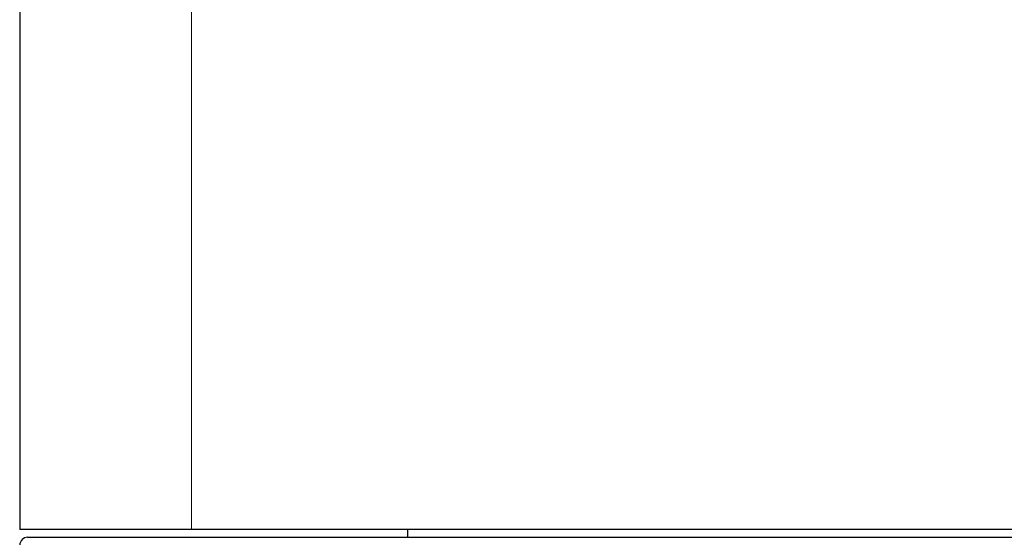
# Model space of a CAD drawing. Header units: millimetres. Extents: x 8 to 315, y 12 to 486.
# Tile 239 of 256: x 274.17 to 286.57, y 284.67 to 291.18. Entities that reach past the tile are written whole.
import ezdxf

# ---------------------------------------------------------------- set-up
doc = ezdxf.new("R2010")
doc.units = ezdxf.units.MM

msp = doc.modelspace()

# ---------------------------------------------------------------- linework, layer by layer
at = {"color": 7, "linetype": 'Continuous', "lineweight": 30}
for p, q in [((274.175, 302.065), (274.175, 284.765)), ((276.339, 284.765), (274.175, 284.765)), ((296.81, 284.765), (276.339, 284.765)), ((279.059, 284.765), (279.058, 284.665)), ((274.275, 284.665), (298.875, 284.665))]:
    msp.add_line(p, q, dxfattribs=at)
at = {"color": 252, "linetype": 'Continuous', "lineweight": 0}
msp.add_line((276.339, 302.065), (276.339, 284.765), dxfattribs=at)
at = {"color": 7, "linetype": 'Continuous', "lineweight": 30}
msp.add_arc((274.275, 284.565), 0.1, 90, 180, dxfattribs=at)

doc.saveas('drawing.dxf')
